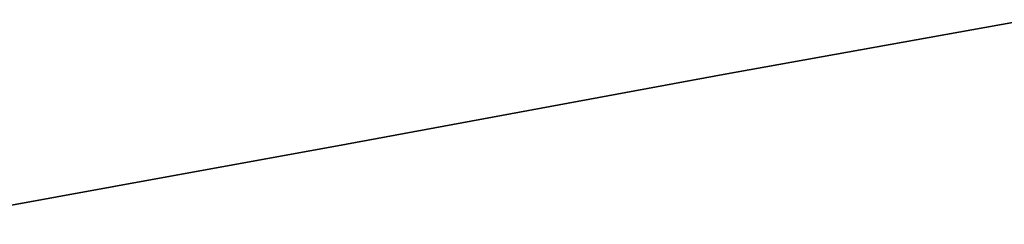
# Model space of a CAD drawing. Extents: x 3503739 to 3504470, y 5375172 to 5375561.
# Tile 3 of 121: x 3504007 to 3504206, y 5375247 to 5375288. Entities that reach past the tile are written whole.
import ezdxf

# ---------------------------------------------------------------- set-up
doc = ezdxf.new("R2010")
doc.units = 0
doc.header["$MEASUREMENT"] = 0
doc.layers.add('K_FLURSTUECKE', color=7, linetype='Continuous')

msp = doc.modelspace()

# ---------------------------------------------------------------- linework, layer by layer
at = {"layer": 'K_FLURSTUECKE', "color": 252, "linetype": 'Continuous', "lineweight": 35}
for p, q in [((3504211.52, 5375288.29), (3504149.51, 5375277.15)), ((3504211.52, 5375288.29), (3504149.51, 5375277.15)), ((3504149.51, 5375277.15), (3504071.33, 5375262.68)), ((3504149.51, 5375277.15), (3504071.33, 5375262.68)), ((3504071.33, 5375262.68), (3504038.24, 5375256.66)), ((3504071.33, 5375262.68), (3504038.24, 5375256.66)), ((3504038.24, 5375256.66), (3503984.01, 5375246.79)), ((3504038.24, 5375256.66), (3503984.01, 5375246.79))]:
    msp.add_line(p, q, dxfattribs=at)

doc.saveas('drawing.dxf')
